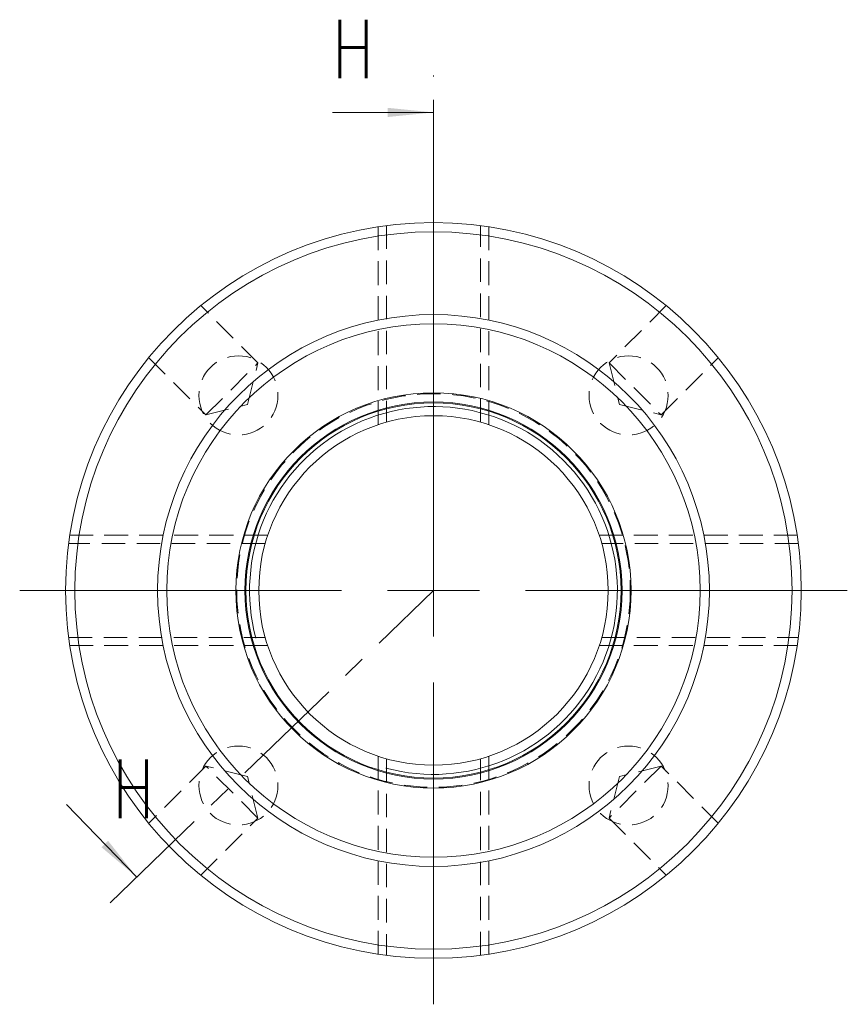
# Model space of a CAD drawing. Header units: millimetres. Extents: x 54 to 199, y 48 to 193.
# Tile 1 of 3: x 54 to 99, y 55 to 109. Entities that reach past the tile are written whole.
import ezdxf

# ---------------------------------------------------------------- set-up
doc = ezdxf.new("R2010")
doc.units = ezdxf.units.MM
doc.linetypes.add('CENTER', pattern=[10.16, 6.35, -1.27, 1.27, -1.27])
doc.linetypes.add('HIDDEN', pattern=[1.905, 1.27, -0.635])
doc.layers.get('0').update_dxf_attribs({"lineweight": 18})
doc.layers.add('FORMAT', color=7, linetype='Continuous', lineweight=18)
doc.styles.add('SLDTEXTSTYLE0', font='txt.shx', dxfattribs={"width": 0.75})

# ---------------------------------------------------------------- blocks, each defined once
blk = doc.blocks.new('SW_CENTERMARKSYMBOL_0')
at = {"layer": 'FORMAT', "color": 0}
for p, q in [((0, 5), (0, 22.5)), ((0, 0), (0, 2.5)), ((-5, 0), (-22.5, 0)), ((0, 0), (-2.5, 0)), ((0, 0), (0, -2.5)), ((0, 0), (2.5, 0)), ((5, 0), (22.5, 0)), ((0, -5), (0, -22.5))]:
    blk.add_line(p, q, dxfattribs=at)

msp = doc.modelspace()

# ---------------------------------------------------------------- hatches: boundary and pattern name
at = {"linetype": 'Continuous', "lineweight": 0}
for points in [[(76.375, 103.582), (73.875, 103.832), (73.875, 103.332)], [(60.241, 62.004), (58.684, 63.976), (58.324, 63.629)]]:
    msp.add_hatch(color=7, dxfattribs=at).paths.add_polyline_path(points, flags=0)

# ---------------------------------------------------------------- linework, layer by layer
at = {"color": 7, "linetype": 'CENTER', "lineweight": 0}
for p, q in [((76.375, 77.589), (76.375, 105.582)), ((58.802, 60.615), (76.375, 77.589))]:
    msp.add_line(p, q, dxfattribs=at)
at = {"color": 7, "linetype": 'Continuous', "lineweight": 0}
for p, q in [((70.875, 103.582), (76.375, 103.582)), ((56.419, 65.96), (60.241, 62.004))]:
    msp.add_line(p, q, dxfattribs=at)
at = {"color": 7, "linetype": 'HIDDEN', "lineweight": 0}
for p, q in [((73.375, 86.603), (73.375, 97.363)), ((73.375, 97.363), (73.375, 86.603)), ((73.825, 97.426), (73.825, 86.742)), ((78.925, 86.743), (78.925, 97.427)), ((79.375, 86.603), (79.375, 97.363)), ((79.375, 97.363), (79.375, 86.603)), ((66.829, 89.964), (63.718, 93.075)), ((89.032, 93.075), (85.921, 89.964)), ((60.89, 90.246), (64.001, 87.135)), ((64.001, 87.135), (66.829, 89.964)), ((66.265, 87.7), (66.829, 89.964)), ((85.921, 89.964), (88.75, 87.135)), ((85.921, 89.964), (86.486, 87.7)), ((88.75, 87.135), (91.861, 90.247)), ((64.001, 87.135), (66.265, 87.7)), ((86.486, 87.7), (88.75, 87.135)), ((67.361, 80.589), (56.602, 80.589)), ((56.602, 80.589), (67.361, 80.589)), ((96.149, 80.589), (85.389, 80.589)), ((85.389, 80.589), (96.149, 80.589)), ((67.223, 80.139), (56.538, 80.139)), ((96.213, 80.139), (85.529, 80.139)), ((56.538, 75.039), (67.223, 75.039)), ((85.529, 75.039), (96.212, 75.039)), ((67.361, 74.589), (56.602, 74.589)), ((56.602, 74.589), (67.361, 74.589)), ((96.149, 74.589), (85.389, 74.589)), ((85.389, 74.589), (96.149, 74.589)), ((73.375, 57.816), (73.375, 68.575)), ((73.375, 68.575), (73.375, 57.816)), ((79.375, 57.816), (79.375, 68.575)), ((79.375, 68.575), (79.375, 57.816)), ((64.001, 68.043), (60.889, 64.932)), ((66.829, 65.215), (64.001, 68.043)), ((66.265, 67.479), (64.001, 68.043)), ((73.825, 68.435), (73.825, 57.751)), ((78.925, 57.752), (78.925, 68.436)), ((88.75, 68.043), (85.921, 65.215)), ((88.75, 68.043), (86.486, 67.479)), ((91.861, 64.932), (88.75, 68.043)), ((66.829, 65.215), (66.265, 67.479)), ((86.486, 67.479), (85.921, 65.215)), ((63.718, 62.104), (66.829, 65.215)), ((85.921, 65.215), (89.033, 62.103))]:
    msp.add_line(p, q, dxfattribs=at)
at = {"color": 7, "linetype": 'Continuous', "lineweight": 15}
for radius in [20, 19.5, 15, 14.5, 10.75, 10.25, 10.2, 9.5]:
    msp.add_circle((76.375, 77.589), radius, dxfattribs=at)
at = {"color": 7, "linetype": 'HIDDEN', "lineweight": 0}
for centre, radius in [((65.769, 88.196), 2.15), ((86.982, 88.196), 2.15), ((76.375, 77.589), 10.7), ((65.769, 66.983), 2.15), ((86.982, 66.983), 2.15)]:
    msp.add_circle(centre, radius, dxfattribs=at)
at = {"color": 7, "linetype": 'Continuous', "lineweight": 0}
msp.add_arc((76.375, 77.589), 10, 255, 195, dxfattribs=at)

# ---------------------------------------------------------------- block references
at = {"layer": 'FORMAT', "color": 7}
msp.add_blockref('SW_CENTERMARKSYMBOL_0', (76.375, 77.589), dxfattribs=at)

# ---------------------------------------------------------------- texts
at = {"color": 7, "linetype": 'Continuous', "char_height": 3.175, "width": 3.175, "attachment_point": 1, "style": 'SLDTEXTSTYLE0'}
for insert in [(70.875, 108.623), (58.938, 68.393)]:
    msp.add_mtext('H', dxfattribs=dict(at, insert=insert))

doc.saveas('drawing.dxf')
